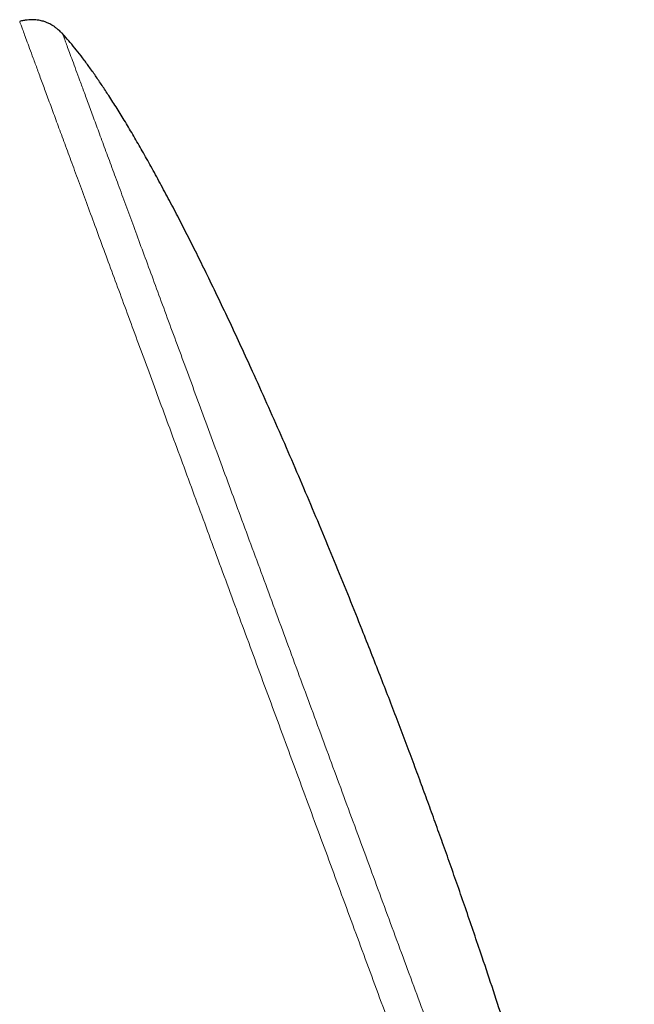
# Model space of a CAD drawing. Header units: millimetres. Extents: x 8 to 976, y 12 to 967.
# Tile 26 of 256: x 82 to 106, y 814 to 853. Entities that reach past the tile are written whole.
import ezdxf

# ---------------------------------------------------------------- set-up
doc = ezdxf.new("R2010")
doc.units = ezdxf.units.MM

msp = doc.modelspace()

# ---------------------------------------------------------------- linework, layer by layer
at = {"color": 7, "linetype": 'Continuous', "lineweight": 30}
for points, knots in [([(83.781, 852.524), (83.743, 852.564), (83.671, 852.639), (83.56, 852.734), (83.459, 852.81), (83.366, 852.87), (83.284, 852.916), (83.212, 852.951), (83.15, 852.977), (83.088, 853.001), (83.019, 853.023), (82.936, 853.046), (82.837, 853.065), (82.731, 853.079), (82.62, 853.085), (82.505, 853.083), (82.378, 853.073), (82.239, 853.051), (82.143, 853.028), (82.092, 853.015)], [0, 0, 0, 0, 0.089234, 0.167192, 0.23513, 0.294006, 0.34453, 0.387193, 0.422304, 0.454302, 0.493212, 0.539513, 0.593398, 0.655256, 0.710904, 0.772522, 0.84071, 0.916233, 1, 1, 1, 1]), ([(97.837, 823.153), (97.739, 823.42), (97.538, 823.962), (97.23, 824.783), (96.911, 825.624), (96.581, 826.482), (96.243, 827.355), (95.895, 828.242), (95.494, 829.255), (95.037, 830.395), (94.522, 831.66), (93.996, 832.933), (93.459, 834.212), (92.914, 835.489), (92.362, 836.761), (91.805, 838.023), (91.283, 839.183), (90.799, 840.239), (90.355, 841.191), (89.912, 842.126), (89.49, 842.997), (89.093, 843.805), (88.719, 844.548), (88.348, 845.274), (87.979, 845.979), (87.613, 846.663), (87.257, 847.313), (86.912, 847.928), (86.577, 848.507), (86.247, 849.063), (85.921, 849.593), (85.616, 850.072), (85.334, 850.499), (85.074, 850.879), (84.819, 851.239), (84.568, 851.577), (84.321, 851.894), (84.083, 852.183), (83.904, 852.391), (83.803, 852.498), (83.78, 852.523)], [0, 0, 0, 0, 0.026151, 0.053026, 0.080564, 0.108707, 0.137397, 0.166574, 0.196179, 0.237477, 0.279319, 0.321554, 0.364029, 0.40659, 0.449085, 0.491362, 0.53327, 0.565841, 0.598016, 0.629724, 0.660891, 0.686859, 0.712341, 0.737295, 0.761677, 0.785443, 0.808551, 0.829698, 0.850187, 0.869984, 0.889055, 0.907367, 0.922026, 0.936117, 0.949624, 0.962531, 0.974825, 0.986489, 0.996903, 1, 1, 1, 1]), ([(106.222, 791.69), (106.223, 791.707), (106.229, 791.832), (106.23, 792.071), (106.227, 792.435), (106.211, 792.839), (106.182, 793.285), (106.141, 793.753), (106.088, 794.245), (106.024, 794.761), (105.947, 795.3), (105.86, 795.858), (105.762, 796.435), (105.654, 797.028), (105.536, 797.638), (105.401, 798.3), (105.248, 799.015), (105.076, 799.782), (104.893, 800.567), (104.699, 801.367), (104.495, 802.182), (104.268, 803.061), (104.018, 804.004), (103.743, 805.009), (103.458, 806.026), (103.133, 807.156), (102.767, 808.398), (102.359, 809.749), (101.941, 811.102), (101.514, 812.453), (101.081, 813.796), (100.644, 815.127), (100.249, 816.307), (99.9, 817.336), (99.599, 818.215), (99.298, 819.08), (99, 819.93), (98.705, 820.764), (98.412, 821.578), (98.124, 822.373), (97.932, 822.895), (97.837, 823.153)], [0, 0, 0, 0, 0.001568, 0.011492, 0.021944, 0.034928, 0.048618, 0.062996, 0.078042, 0.094063, 0.110735, 0.128035, 0.145937, 0.164416, 0.183447, 0.203004, 0.226449, 0.25053, 0.275205, 0.300431, 0.326164, 0.352359, 0.383766, 0.415683, 0.448036, 0.480752, 0.523663, 0.566902, 0.610309, 0.653721, 0.696976, 0.739913, 0.782369, 0.811193, 0.83966, 0.867718, 0.895312, 0.92239, 0.948899, 0.974787, 1, 1, 1, 1])]:
    msp.add_open_spline(points, degree=3, knots=knots, dxfattribs=at)
at = {"color": 252, "linetype": 'Continuous', "lineweight": 0}
for points, knots in [([(105.257, 790.22), (105.255, 790.226), (105.251, 790.237), (105.216, 790.332), (105.161, 790.482), (105.082, 790.695), (104.983, 790.964), (104.862, 791.291), (104.722, 791.672), (104.561, 792.109), (104.378, 792.604), (104.174, 793.157), (103.948, 793.769), (103.703, 794.434), (103.438, 795.152), (103.156, 795.917), (102.858, 796.725), (102.544, 797.576), (102.214, 798.471), (101.865, 799.415), (101.499, 800.407), (101.116, 801.446), (100.719, 802.524), (100.307, 803.639), (99.886, 804.782), (99.455, 805.949), (99.016, 807.139), (98.567, 808.357), (98.106, 809.606), (97.634, 810.886), (97.151, 812.194), (96.662, 813.52), (96.167, 814.862), (95.67, 816.21), (95.172, 817.559), (94.675, 818.908), (94.175, 820.261), (93.672, 821.626), (93.165, 822.999), (92.657, 824.377), (92.151, 825.75), (91.647, 827.115), (91.15, 828.461), (90.662, 829.786), (90.181, 831.088), (89.707, 832.372), (89.238, 833.644), (88.775, 834.901), (88.318, 836.14), (87.871, 837.35), (87.436, 838.53), (87.015, 839.67), (86.61, 840.77), (86.22, 841.827), (85.844, 842.846), (85.48, 843.832), (85.13, 844.781), (84.794, 845.692), (84.476, 846.555), (84.175, 847.371), (83.894, 848.132), (83.633, 848.838), (83.393, 849.489), (83.172, 850.088), (82.97, 850.638), (82.786, 851.135), (82.622, 851.578), (82.48, 851.964), (82.36, 852.29), (82.262, 852.556), (82.186, 852.762), (82.132, 852.907), (82.099, 852.998), (82.094, 853.01), (82.092, 853.015)], [0, 0, 0, 0, 0.013999, 0.027999, 0.041999, 0.055999, 0.069999, 0.083749, 0.097499, 0.111249, 0.124999, 0.138999, 0.152999, 0.166999, 0.180999, 0.194999, 0.208749, 0.222499, 0.236249, 0.25, 0.263999, 0.277999, 0.292, 0.305999, 0.319999, 0.33375, 0.3475, 0.36125, 0.375, 0.389, 0.403, 0.417, 0.431, 0.445, 0.45875, 0.4725, 0.48625, 0.5, 0.514, 0.528, 0.542, 0.556, 0.57, 0.58375, 0.5975, 0.61125, 0.625, 0.639, 0.653, 0.667, 0.681, 0.695, 0.70875, 0.7225, 0.73625, 0.75, 0.764, 0.778, 0.792, 0.806, 0.82, 0.83375, 0.8475, 0.86125, 0.875, 0.889, 0.903, 0.917, 0.931, 0.945, 0.95875, 0.9725, 0.98625, 1, 1, 1, 1]), ([(83.781, 852.524), (83.783, 852.518), (83.787, 852.507), (83.821, 852.415), (83.875, 852.269), (83.951, 852.064), (84.047, 851.803), (84.164, 851.486), (84.3, 851.117), (84.456, 850.694), (84.633, 850.214), (84.831, 849.678), (85.049, 849.086), (85.287, 848.441), (85.544, 847.746), (85.817, 847.005), (86.106, 846.222), (86.41, 845.398), (86.73, 844.531), (87.067, 843.616), (87.422, 842.655), (87.793, 841.649), (88.178, 840.604), (88.577, 839.524), (88.985, 838.417), (89.402, 837.286), (89.828, 836.133), (90.263, 834.954), (90.709, 833.743), (91.167, 832.504), (91.634, 831.236), (92.108, 829.951), (92.588, 828.651), (93.069, 827.346), (93.551, 826.039), (94.033, 824.732), (94.517, 823.421), (95.005, 822.099), (95.495, 820.769), (95.988, 819.434), (96.478, 818.104), (96.966, 816.782), (97.447, 815.477), (97.921, 814.194), (98.386, 812.932), (98.845, 811.688), (99.3, 810.456), (99.749, 809.239), (100.191, 808.039), (100.624, 806.866), (101.046, 805.723), (101.453, 804.618), (101.846, 803.553), (102.224, 802.529), (102.588, 801.542), (102.941, 800.587), (103.28, 799.667), (103.605, 798.785), (103.914, 797.949), (104.205, 797.159), (104.477, 796.421), (104.729, 795.737), (104.962, 795.106), (105.176, 794.526), (105.373, 793.994), (105.55, 793.512), (105.709, 793.082), (105.847, 792.709), (105.963, 792.392), (106.058, 792.135), (106.132, 791.936), (106.184, 791.795), (106.216, 791.707), (106.22, 791.696), (106.222, 791.69)], [0, 0, 0, 0, 0.014, 0.0279999, 0.0419999, 0.0559999, 0.0699999, 0.0837499, 0.0975, 0.11125, 0.125, 0.139, 0.1529999, 0.167, 0.1809999, 0.1949999, 0.2087499, 0.2225, 0.23625, 0.25, 0.2639999, 0.278, 0.2919999, 0.3059999, 0.3199999, 0.33375, 0.3475, 0.36125, 0.375, 0.3889999, 0.4029999, 0.4169999, 0.431, 0.4449998, 0.4587499, 0.4725, 0.48625, 0.5, 0.5140001, 0.5279999, 0.542, 0.5559999, 0.5699999, 0.5837499, 0.5975, 0.61125, 0.625, 0.639, 0.653, 0.667, 0.6809999, 0.6949999, 0.7087499, 0.7224999, 0.73625, 0.75, 0.764, 0.778, 0.7919999, 0.8059999, 0.8199999, 0.83375, 0.8475, 0.86125, 0.875, 0.889, 0.903, 0.917, 0.931, 0.9449999, 0.9587499, 0.9725, 0.98625, 1, 1, 1, 1])]:
    msp.add_open_spline(points, degree=3, knots=knots, dxfattribs=at)

doc.saveas('drawing.dxf')
